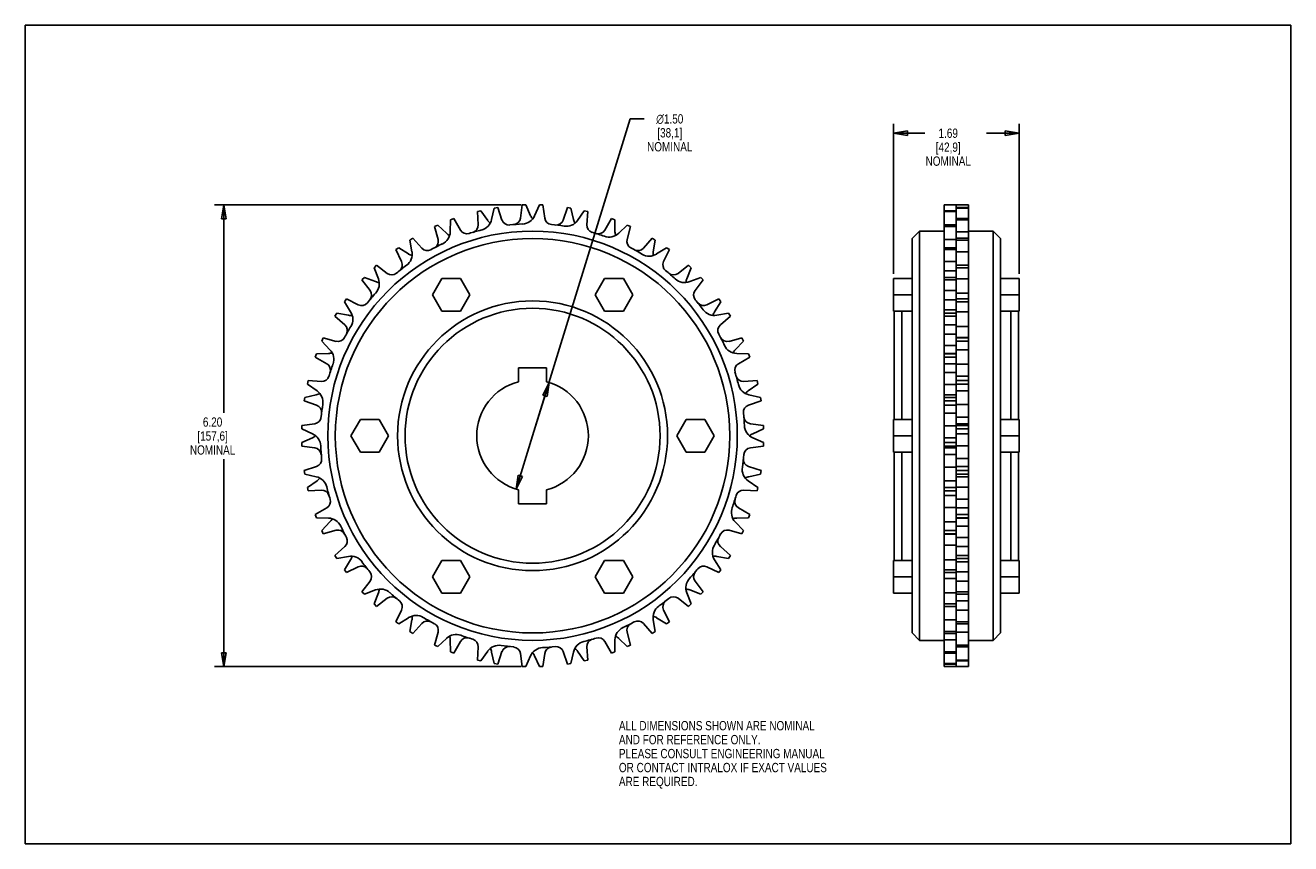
# Model space of a CAD drawing. Header units: inches. Extents: x 0 to 17, y 0 to 11.
import ezdxf

# ---------------------------------------------------------------- set-up
doc = ezdxf.new("R2010")
doc.units = ezdxf.units.IN
doc.header["$LTSCALE"] = 0.935
doc.header["$MEASUREMENT"] = 0
doc.layers.get('0').update_dxf_attribs({"linetype": 'CONTINUOUS'})
doc.layers.add('ALL_FEATURES', color=7, linetype='CONTINUOUS')
doc.styles.get("Standard").update_dxf_attribs({"font": 'txt', "width": 0.8})
doc.styles.add('TEXTSTYLE_1', font='gdt', dxfattribs={"width": 0.8})
doc.dimstyles.new('DIMSTYLE_1', dxfattribs={"dimtxt": 0.125, "dimasz": 0.1875, "dimexe": 0.18, "dimexo": 0.0625, "dimgap": 0.09, "dimtad": 0, "dimtih": 1, "dimtoh": 1, "dimzin": 4, "dimdsep": 46, "dimtxsty": 'STANDARD', "dimblk": 'CLOSED', "dimblk1": 'CLOSED', "dimblk2": 'CLOSED', "dimcen": 0.09, "dimadec": 0, "dimazin": 0, "dimtp": 0.01, "dimtm": 0.01, "dimtfac": 1, "dimtofl": 0, "dimtmove": 0, "dimatfit": 3, "dimldrblk": 'CLOSED', "dimfxl": 1, "dimtolj": 1, "dimtzin": 4, "dimarcsym": 0})
doc.dimstyles.new('DIMSTYLE_2', dxfattribs={"dimtxt": 0.125, "dimasz": 0.1875, "dimexe": 0.18, "dimexo": 0.0625, "dimgap": 0.09, "dimtad": 0, "dimtih": 1, "dimtoh": 1, "dimzin": 4, "dimdsep": 46, "dimtxsty": 'STANDARD', "dimblk": 'CLOSED', "dimblk1": 'CLOSED', "dimblk2": 'CLOSED', "dimcen": 0.09, "dimadec": 0, "dimazin": 0, "dimtp": 0.01, "dimtm": 0.01, "dimtfac": 1, "dimtofl": 0, "dimtmove": 0, "dimatfit": 3, "dimldrblk": 'CLOSED', "dimfxl": 1, "dimtolj": 1, "dimtzin": 4, "dimarcsym": 0})

# ---------------------------------------------------------------- blocks, each defined once
blk = doc.blocks.new('_CLOSED')
at = {"color": 0, "linetype": 'BYBLOCK'}
for p, q in [((0, 0), (-1, 0.167)), ((-1, 0.167), (-1, -0.167)), ((-1, -0.167), (0, 0)), ((-1, 0), (0, 0))]:
    blk.add_line(p, q, dxfattribs=at)
blk = doc.blocks.new('*D0')
at = {"color": 3, "linetype": 'CONTINUOUS'}
for p, q in [((6.815, 5.483), (8.125, 9.743)), ((8.125, 9.743), (8.312, 9.743)), ((7.036, 6.199), (6.815, 5.483)), ((6.595, 4.766), (6.815, 5.483))]:
    blk.add_line(p, q, dxfattribs=at)
at = {"color": 3, "linetype": 'CONTINUOUS', "xscale": 0.1875, "yscale": 0.1875, "zscale": 0.1875}
for p, rotation in [((7.036, 6.199), 72.9163793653), ((6.595, 4.766), 252.9163793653)]:
    blk.add_blockref('_CLOSED', p, dxfattribs=dict(at, rotation=rotation))
at = {"color": 3, "linetype": 'CONTINUOUS', "insert": (8.658, 9.805), "char_height": 0.125, "width": 0.7, "attachment_point": 2, "line_spacing_factor": 0.9, "style": 'TEXTSTYLE_1'}
blk.add_mtext('{\\Fgdt;n}\\Ftxt;1.50\\P[38,1]\\PNOMINAL', dxfattribs=at)
blk = doc.blocks.new('*D1')
at = {"color": 3, "linetype": 'CONTINUOUS'}
for p, q in [((6.661, 8.585), (2.541, 8.585)), ((2.666, 8.585), (2.666, 5.792)), ((2.666, 2.38), (2.666, 5.167)), ((6.661, 2.38), (2.541, 2.38))]:
    blk.add_line(p, q, dxfattribs=at)
at = {"color": 3, "linetype": 'CONTINUOUS', "xscale": 0.1875, "yscale": 0.1875, "zscale": 0.1875}
for p, rotation in [((2.666, 8.585), 90), ((2.666, 2.38), 270)]:
    blk.add_blockref('_CLOSED', p, dxfattribs=dict(at, rotation=rotation))
at = {"color": 3, "linetype": 'CONTINUOUS', "insert": (2.516, 5.73), "char_height": 0.125, "width": 0.7, "attachment_point": 2, "line_spacing_factor": 0.9}
blk.add_mtext('6.20\\P[157,6]\\PNOMINAL', dxfattribs=at)
blk = doc.blocks.new('*D2')
at = {"color": 3, "linetype": 'CONTINUOUS'}
for p, q in [((11.664, 7.658), (11.664, 9.674)), ((11.664, 9.549), (12.087, 9.549)), ((13.352, 9.549), (12.912, 9.549)), ((13.352, 7.658), (13.352, 9.674))]:
    blk.add_line(p, q, dxfattribs=at)
at = {"color": 3, "linetype": 'CONTINUOUS', "xscale": 0.1875, "yscale": 0.1875, "zscale": 0.1875, "rotation": 180}
blk.add_blockref('_CLOSED', (11.664, 9.549), dxfattribs=at)
at = {"color": 3, "linetype": 'CONTINUOUS', "xscale": 0.1875, "yscale": 0.1875, "zscale": 0.1875}
blk.add_blockref('_CLOSED', (13.352, 9.549), dxfattribs=at)
at = {"color": 3, "linetype": 'CONTINUOUS', "insert": (12.399, 9.612), "char_height": 0.125, "width": 0.7, "attachment_point": 2, "line_spacing_factor": 0.9}
blk.add_mtext('1.69\\P[42,9]\\PNOMINAL', dxfattribs=at)

msp = doc.modelspace()

# ---------------------------------------------------------------- linework, layer by layer
at = {"color": 7, "linetype": 'CONTINUOUS'}
for p, q in [((0, 0), (0, 11)), ((0, 11), (17, 11)), ((17, 0), (17, 11)), ((6.12, 8.508), (6.073, 8.498)), ((6.212, 8.378), (6.12, 8.508)), ((6.265, 8.389), (6.3, 8.543)), ((6.3, 8.543), (6.347, 8.553)), ((6.347, 8.553), (6.404, 8.383)), ((6.676, 8.585), (6.653, 8.408)), ((6.724, 8.585), (6.676, 8.585)), ((6.788, 8.44), (6.724, 8.585)), ((6.842, 8.44), (6.907, 8.585)), ((6.907, 8.585), (6.955, 8.585)), ((6.955, 8.585), (6.978, 8.408)), ((7.284, 8.553), (7.226, 8.383)), ((7.331, 8.543), (7.284, 8.553)), ((7.366, 8.389), (7.331, 8.543)), ((7.419, 8.378), (7.51, 8.508)), ((7.51, 8.508), (7.557, 8.498)), ((12.344, 5.391), (12.344, 8.585)), ((12.344, 8.585), (12.672, 8.585)), ((12.344, 8.508), (12.508, 8.508)), ((12.508, 5.391), (12.508, 8.585)), ((12.672, 8.553), (12.508, 8.553)), ((12.672, 8.543), (12.508, 8.543)), ((12.672, 2.38), (12.672, 8.585)), ((5.708, 8.225), (5.712, 8.384)), ((5.712, 8.384), (5.757, 8.402)), ((5.757, 8.402), (5.846, 8.247)), ((6.073, 8.498), (6.085, 8.32)), ((7.557, 8.498), (7.546, 8.32)), ((7.874, 8.402), (7.784, 8.247)), ((7.918, 8.384), (7.874, 8.402)), ((7.922, 8.225), (7.918, 8.384)), ((12.344, 8.498), (12.508, 8.498)), ((12.672, 8.402), (12.508, 8.402)), ((12.672, 8.384), (12.508, 8.384)), ((5.544, 8.314), (5.499, 8.295)), ((5.499, 8.295), (5.546, 8.123)), ((5.659, 8.205), (5.544, 8.314)), ((7.972, 8.205), (8.087, 8.314)), ((8.131, 8.295), (8.085, 8.123)), ((8.087, 8.314), (8.131, 8.295)), ((12.014, 8.233), (11.914, 8.133)), ((12.014, 2.733), (12.014, 8.233)), ((12.344, 8.32), (12.508, 8.32)), ((12.344, 8.314), (12.508, 8.314)), ((12.344, 8.295), (12.508, 8.295)), ((12.672, 8.225), (12.508, 8.225)), ((13.002, 8.233), (13.002, 2.733)), ((13.002, 8.233), (13.102, 8.133)), ((5.016, 8.011), (4.976, 7.985)), ((5.15, 7.927), (5.016, 8.011)), ((5.168, 8.113), (5.208, 8.14)), ((5.194, 7.957), (5.168, 8.113)), ((5.208, 8.14), (5.325, 8.005)), ((8.423, 8.14), (8.305, 8.005)), ((8.463, 8.113), (8.423, 8.14)), ((8.436, 7.957), (8.463, 8.113)), ((8.481, 7.927), (8.615, 8.011)), ((8.615, 8.011), (8.655, 7.985)), ((11.914, 2.833), (11.914, 8.133)), ((12.344, 8.123), (12.508, 8.123)), ((12.344, 8.011), (12.508, 8.011)), ((12.672, 8.14), (12.508, 8.14)), ((12.672, 8.113), (12.508, 8.113)), ((13.102, 8.133), (13.102, 2.833)), ((4.976, 7.985), (5.055, 7.824)), ((8.655, 7.985), (8.576, 7.824)), ((12.344, 7.985), (12.508, 7.985)), ((12.344, 7.824), (12.508, 7.824)), ((12.672, 7.957), (12.508, 7.957)), ((4.686, 7.741), (4.72, 7.775)), ((4.743, 7.593), (4.686, 7.741)), ((4.72, 7.775), (4.862, 7.666)), ((8.911, 7.775), (8.769, 7.666)), ((8.888, 7.593), (8.945, 7.741)), ((8.945, 7.741), (8.911, 7.775)), ((12.344, 7.702), (12.508, 7.702)), ((12.672, 7.775), (12.508, 7.775)), ((12.672, 7.741), (12.508, 7.741)), ((4.557, 7.612), (4.523, 7.578)), ((4.523, 7.578), (4.632, 7.436)), ((4.705, 7.555), (4.557, 7.612)), ((5.595, 7.596), (5.469, 7.377)), ((5.847, 7.596), (5.595, 7.596)), ((5.974, 7.377), (5.847, 7.596)), ((7.783, 7.596), (7.657, 7.377)), ((8.035, 7.596), (7.783, 7.596)), ((8.162, 7.377), (8.035, 7.596)), ((8.926, 7.555), (9.074, 7.612)), ((9.108, 7.578), (8.999, 7.436)), ((9.074, 7.612), (9.108, 7.578)), ((11.664, 7.159), (11.664, 7.596)), ((12.344, 7.612), (12.508, 7.612)), ((12.344, 7.578), (12.508, 7.578)), ((12.672, 7.593), (12.508, 7.593)), ((13.352, 7.159), (13.352, 7.596)), ((4.286, 7.282), (4.313, 7.322)), ((4.313, 7.322), (4.473, 7.243)), ((5.469, 7.377), (5.595, 7.159)), ((5.847, 7.159), (5.974, 7.377)), ((7.657, 7.377), (7.783, 7.159)), ((8.035, 7.159), (8.162, 7.377)), ((9.318, 7.322), (9.157, 7.243)), ((9.344, 7.282), (9.318, 7.322)), ((12.344, 7.436), (12.508, 7.436)), ((12.344, 7.311), (12.508, 7.311)), ((12.672, 7.4), (12.508, 7.4)), ((12.672, 7.322), (12.508, 7.322)), ((4.371, 7.148), (4.286, 7.282)), ((5.595, 7.159), (5.847, 7.159)), ((7.783, 7.159), (8.035, 7.159)), ((9.26, 7.148), (9.344, 7.282)), ((11.674, 5.701), (11.674, 7.159)), ((11.774, 5.701), (11.774, 7.159)), ((12.344, 7.177), (12.508, 7.177)), ((12.672, 7.282), (12.508, 7.282)), ((12.672, 7.148), (12.508, 7.148)), ((13.242, 7.159), (13.242, 5.701)), ((13.342, 7.159), (13.342, 5.701)), ((4.185, 7.13), (4.158, 7.09)), ((4.158, 7.09), (4.293, 6.972)), ((4.341, 7.103), (4.185, 7.13)), ((9.29, 7.103), (9.446, 7.13)), ((9.472, 7.09), (9.338, 6.972)), ((9.446, 7.13), (9.472, 7.09)), ((12.344, 7.13), (12.508, 7.13)), ((12.344, 7.09), (12.508, 7.09)), ((12.344, 6.972), (12.508, 6.972)), ((12.344, 6.849), (12.508, 6.849)), ((12.672, 6.951), (12.508, 6.951)), ((12.672, 6.803), (12.508, 6.803)), ((3.984, 6.754), (4.002, 6.799)), ((4.093, 6.639), (3.984, 6.754)), ((4.002, 6.799), (4.175, 6.752)), ((9.628, 6.799), (9.456, 6.752)), ((9.538, 6.639), (9.647, 6.754)), ((9.647, 6.754), (9.628, 6.799)), ((12.344, 6.697), (12.508, 6.697)), ((12.672, 6.799), (12.508, 6.799)), ((12.672, 6.754), (12.508, 6.754)), ((12.672, 6.639), (12.508, 6.639)), ((3.914, 6.585), (3.896, 6.541)), ((3.896, 6.541), (4.05, 6.452)), ((4.072, 6.59), (3.914, 6.585)), ((9.558, 6.59), (9.717, 6.585)), ((9.735, 6.541), (9.58, 6.452)), ((9.717, 6.585), (9.735, 6.541)), ((12.344, 6.59), (12.508, 6.59)), ((12.344, 6.585), (12.508, 6.585)), ((12.344, 6.541), (12.508, 6.541)), ((6.628, 6.396), (6.628, 6.209)), ((7.003, 6.396), (6.628, 6.396)), ((7.003, 6.209), (7.003, 6.396)), ((12.344, 6.452), (12.508, 6.452)), ((12.344, 6.335), (12.508, 6.335)), ((12.672, 6.447), (12.508, 6.447)), ((3.79, 6.177), (3.8, 6.224)), ((3.92, 6.086), (3.79, 6.177)), ((3.8, 6.224), (3.978, 6.213)), ((9.831, 6.224), (9.653, 6.213)), ((9.711, 6.086), (9.84, 6.177)), ((9.84, 6.177), (9.831, 6.224)), ((12.344, 6.171), (12.508, 6.171)), ((12.672, 6.284), (12.508, 6.284)), ((12.672, 6.224), (12.508, 6.224)), ((12.672, 6.177), (12.508, 6.177)), ((3.755, 5.998), (3.745, 5.951)), ((3.745, 5.951), (3.914, 5.894)), ((3.909, 6.033), (3.755, 5.998)), ((9.885, 5.951), (9.716, 5.894)), ((9.722, 6.033), (9.876, 5.998)), ((9.876, 5.998), (9.885, 5.951)), ((12.344, 6.033), (12.508, 6.033)), ((12.344, 5.998), (12.508, 5.998)), ((12.344, 5.951), (12.508, 5.951)), ((12.672, 6.086), (12.508, 6.086)), ((12.344, 5.894), (12.508, 5.894)), ((12.344, 5.788), (12.508, 5.788)), ((12.672, 5.905), (12.508, 5.905)), ((3.713, 5.622), (3.89, 5.645)), ((3.713, 5.574), (3.713, 5.622)), ((4.501, 5.701), (4.375, 5.483)), ((4.753, 5.701), (4.501, 5.701)), ((4.88, 5.483), (4.753, 5.701)), ((8.877, 5.701), (8.751, 5.483)), ((9.129, 5.701), (8.877, 5.701)), ((9.256, 5.483), (9.129, 5.701)), ((9.918, 5.622), (9.741, 5.645)), ((9.918, 5.574), (9.918, 5.622)), ((11.664, 5.264), (11.664, 5.701)), ((12.344, 5.618), (12.508, 5.618)), ((12.672, 5.735), (12.508, 5.735)), ((12.672, 5.645), (12.508, 5.645)), ((12.672, 5.622), (12.508, 5.622)), ((13.352, 5.264), (13.352, 5.701)), ((3.858, 5.509), (3.713, 5.574)), ((3.858, 5.456), (3.713, 5.391)), ((4.375, 5.483), (4.501, 5.264)), ((4.753, 5.264), (4.88, 5.483)), ((8.751, 5.483), (8.877, 5.264)), ((9.129, 5.264), (9.256, 5.483)), ((9.773, 5.509), (9.918, 5.574)), ((9.773, 5.456), (9.918, 5.391)), ((12.344, 5.456), (12.508, 5.456)), ((12.672, 5.574), (12.508, 5.574)), ((12.672, 5.509), (12.508, 5.509)), ((3.713, 5.343), (3.89, 5.32)), ((9.918, 5.343), (9.741, 5.32)), ((12.344, 2.38), (12.344, 5.343)), ((12.344, 5.32), (12.508, 5.32)), ((12.672, 5.347), (12.508, 5.347)), ((12.508, 2.38), (12.508, 5.343)), ((4.501, 5.264), (4.753, 5.264)), ((8.877, 5.264), (9.129, 5.264)), ((11.674, 3.806), (11.674, 5.264)), ((11.774, 3.806), (11.774, 5.264)), ((12.344, 5.23), (12.508, 5.23)), ((12.672, 5.177), (12.508, 5.177)), ((13.242, 5.264), (13.242, 3.806)), ((13.342, 5.264), (13.342, 3.806)), ((3.745, 5.014), (3.914, 5.071)), ((3.755, 4.967), (3.745, 5.014)), ((3.909, 4.932), (3.755, 4.967)), ((9.885, 5.014), (9.716, 5.071)), ((9.722, 4.932), (9.876, 4.967)), ((9.876, 4.967), (9.885, 5.014)), ((12.344, 5.06), (12.508, 5.06)), ((12.672, 5.071), (12.508, 5.071)), ((12.672, 5.014), (12.508, 5.014)), ((12.672, 4.967), (12.508, 4.967)), ((12.672, 4.932), (12.508, 4.932)), ((3.92, 4.879), (3.79, 4.788)), ((3.79, 4.788), (3.8, 4.741)), ((9.711, 4.879), (9.84, 4.788)), ((9.84, 4.788), (9.831, 4.741)), ((12.344, 4.879), (12.508, 4.879)), ((12.344, 4.788), (12.508, 4.788)), ((12.672, 4.794), (12.508, 4.794)), ((3.8, 4.741), (3.978, 4.752)), ((6.628, 4.756), (6.628, 4.569)), ((7.003, 4.569), (7.003, 4.756)), ((9.831, 4.741), (9.653, 4.752)), ((12.344, 4.741), (12.508, 4.741)), ((12.344, 4.681), (12.508, 4.681)), ((12.672, 4.63), (12.508, 4.63)), ((3.896, 4.424), (4.05, 4.513)), ((3.914, 4.38), (3.896, 4.424)), ((6.628, 4.569), (7.003, 4.569)), ((9.735, 4.424), (9.58, 4.513)), ((9.717, 4.38), (9.735, 4.424)), ((12.344, 4.518), (12.508, 4.518)), ((12.672, 4.513), (12.508, 4.513)), ((12.672, 4.424), (12.508, 4.424)), ((4.072, 4.375), (3.914, 4.38)), ((4.093, 4.326), (3.984, 4.211)), ((9.538, 4.326), (9.647, 4.211)), ((9.558, 4.375), (9.717, 4.38)), ((12.344, 4.326), (12.508, 4.326)), ((12.672, 4.38), (12.508, 4.38)), ((12.672, 4.375), (12.508, 4.375)), ((12.672, 4.268), (12.508, 4.268)), ((3.984, 4.211), (4.002, 4.166)), ((4.002, 4.166), (4.175, 4.213)), ((9.628, 4.166), (9.456, 4.213)), ((9.647, 4.211), (9.628, 4.166)), ((12.344, 4.211), (12.508, 4.211)), ((12.344, 4.166), (12.508, 4.166)), ((12.344, 4.162), (12.508, 4.162)), ((12.672, 4.116), (12.508, 4.116)), ((4.158, 3.875), (4.293, 3.993)), ((9.472, 3.875), (9.338, 3.993)), ((12.344, 4.014), (12.508, 4.014)), ((12.672, 3.993), (12.508, 3.993)), ((4.185, 3.835), (4.158, 3.875)), ((4.341, 3.862), (4.185, 3.835)), ((4.371, 3.817), (4.286, 3.683)), ((5.595, 3.806), (5.469, 3.588)), ((5.847, 3.806), (5.595, 3.806)), ((5.974, 3.588), (5.847, 3.806)), ((7.783, 3.806), (7.657, 3.588)), ((8.035, 3.806), (7.783, 3.806)), ((8.162, 3.588), (8.035, 3.806)), ((9.26, 3.817), (9.344, 3.683)), ((9.29, 3.862), (9.446, 3.835)), ((9.446, 3.835), (9.472, 3.875)), ((11.664, 3.369), (11.664, 3.806)), ((12.344, 3.817), (12.508, 3.817)), ((12.672, 3.875), (12.508, 3.875)), ((12.672, 3.835), (12.508, 3.835)), ((12.672, 3.788), (12.508, 3.788)), ((13.352, 3.369), (13.352, 3.806)), ((4.286, 3.683), (4.313, 3.643)), ((4.313, 3.643), (4.473, 3.722)), ((5.469, 3.588), (5.595, 3.369)), ((5.847, 3.369), (5.974, 3.588)), ((7.657, 3.588), (7.783, 3.369)), ((8.035, 3.369), (8.162, 3.588)), ((9.318, 3.643), (9.157, 3.722)), ((9.344, 3.683), (9.318, 3.643)), ((12.344, 3.683), (12.508, 3.683)), ((12.344, 3.643), (12.508, 3.643)), ((12.672, 3.654), (12.508, 3.654)), ((4.523, 3.387), (4.632, 3.529)), ((4.705, 3.41), (4.557, 3.353)), ((8.926, 3.41), (9.074, 3.353)), ((9.108, 3.387), (8.999, 3.529)), ((12.344, 3.565), (12.508, 3.565)), ((12.672, 3.529), (12.508, 3.529)), ((4.557, 3.353), (4.523, 3.387)), ((4.743, 3.372), (4.686, 3.224)), ((4.72, 3.19), (4.862, 3.299)), ((5.595, 3.369), (5.847, 3.369)), ((7.783, 3.369), (8.035, 3.369)), ((8.911, 3.19), (8.769, 3.299)), ((8.888, 3.372), (8.945, 3.224)), ((9.074, 3.353), (9.108, 3.387)), ((12.344, 3.372), (12.508, 3.372)), ((12.672, 3.387), (12.508, 3.387)), ((12.672, 3.353), (12.508, 3.353)), ((12.672, 3.263), (12.508, 3.263)), ((4.686, 3.224), (4.72, 3.19)), ((4.976, 2.98), (5.055, 3.141)), ((8.655, 2.98), (8.576, 3.141)), ((8.945, 3.224), (8.911, 3.19)), ((12.344, 3.224), (12.508, 3.224)), ((12.344, 3.19), (12.508, 3.19)), ((12.672, 3.141), (12.508, 3.141)), ((5.016, 2.954), (4.976, 2.98)), ((5.15, 3.038), (5.016, 2.954)), ((5.194, 3.008), (5.168, 2.852)), ((5.208, 2.825), (5.325, 2.96)), ((8.423, 2.825), (8.305, 2.96)), ((8.436, 3.008), (8.463, 2.852)), ((8.481, 3.038), (8.615, 2.954)), ((8.615, 2.954), (8.655, 2.98)), ((12.344, 3.008), (12.508, 3.008)), ((12.672, 2.98), (12.508, 2.98)), ((12.672, 2.954), (12.508, 2.954)), ((5.168, 2.852), (5.208, 2.825)), ((5.499, 2.67), (5.546, 2.842)), ((5.659, 2.76), (5.544, 2.651)), ((5.708, 2.74), (5.712, 2.581)), ((7.922, 2.74), (7.918, 2.581)), ((7.972, 2.76), (8.087, 2.651)), ((8.131, 2.67), (8.085, 2.842)), ((8.463, 2.852), (8.423, 2.825)), ((12.014, 2.733), (11.914, 2.833)), ((12.344, 2.852), (12.508, 2.852)), ((12.344, 2.825), (12.508, 2.825)), ((12.344, 2.74), (12.508, 2.74)), ((12.672, 2.842), (12.508, 2.842)), ((13.002, 2.733), (13.102, 2.833)), ((5.544, 2.651), (5.499, 2.67)), ((5.712, 2.581), (5.757, 2.563)), ((5.757, 2.563), (5.846, 2.718)), ((6.073, 2.467), (6.085, 2.645)), ((6.212, 2.587), (6.12, 2.457)), ((6.265, 2.576), (6.3, 2.422)), ((6.347, 2.412), (6.404, 2.582)), ((6.676, 2.38), (6.653, 2.557)), ((6.955, 2.38), (6.978, 2.557)), ((7.284, 2.412), (7.226, 2.582)), ((7.366, 2.576), (7.331, 2.422)), ((7.419, 2.587), (7.51, 2.457)), ((7.557, 2.467), (7.546, 2.645)), ((7.874, 2.563), (7.784, 2.718)), ((7.918, 2.581), (7.874, 2.563)), ((8.087, 2.651), (8.131, 2.67)), ((12.344, 2.581), (12.508, 2.581)), ((12.344, 2.563), (12.508, 2.563)), ((12.672, 2.67), (12.508, 2.67)), ((12.672, 2.651), (12.508, 2.651)), ((12.672, 2.645), (12.508, 2.645)), ((6.12, 2.457), (6.073, 2.467)), ((6.3, 2.422), (6.347, 2.412)), ((6.724, 2.38), (6.676, 2.38)), ((6.788, 2.525), (6.724, 2.38)), ((6.842, 2.525), (6.907, 2.38)), ((6.907, 2.38), (6.955, 2.38)), ((7.331, 2.422), (7.284, 2.412)), ((7.51, 2.457), (7.557, 2.467)), ((12.344, 2.422), (12.508, 2.422)), ((12.344, 2.412), (12.508, 2.412)), ((12.344, 2.38), (12.672, 2.38)), ((12.672, 2.467), (12.508, 2.467)), ((12.672, 2.457), (12.508, 2.457)), ((0, 0), (17, 0))]:
    msp.add_line(p, q, dxfattribs=at)
for radius in [2.75, 2.65, 1.813, 1.713]:
    msp.add_circle((6.815, 5.483), radius, dxfattribs=at)
for centre, radius, start, end in [((6.082, 8.43), 0.188, 283.9739, 347.25), ((6.365, 8.486), 0.188, 215.25, 230.8044), ((6.499, 8.415), 0.1, 198.75, 276.158), ((6.553, 8.421), 0.1, 275.092, 352.5), ((6.671, 8.517), 0.188, 272.7239, 336), ((6.96, 8.517), 0.188, 204, 219.5544), ((7.077, 8.421), 0.1, 187.5, 264.908), ((7.132, 8.415), 0.1, 263.842, 341.25), ((7.266, 8.486), 0.188, 261.4739, 324.75), ((7.549, 8.43), 0.188, 192.75, 208.3044), ((5.521, 8.23), 0.188, 295.2239, 358.5), ((5.788, 8.341), 0.188, 226.5, 242.0544), ((5.933, 8.297), 0.1, 210, 287.408), ((6.815, 5.483), 2.85, 103.9739, 107.408), ((5.985, 8.313), 0.1, 286.342, 3.75), ((6.815, 5.483), 2.85, 92.7239, 96.158), ((6.815, 5.483), 2.85, 81.4739, 84.908), ((7.645, 8.313), 0.1, 176.25, 253.658), ((6.815, 5.483), 2.85, 70.2239, 73.658), ((7.698, 8.297), 0.1, 252.592, 330), ((7.843, 8.341), 0.188, 250.2239, 313.5), ((8.11, 8.23), 0.188, 181.5, 197.0544), ((5.401, 8.071), 0.1, 221.25, 298.658), ((6.815, 5.483), 2.85, 115.2239, 118.658), ((5.449, 8.097), 0.1, 297.592, 15), ((8.182, 8.097), 0.1, 165, 242.408), ((6.815, 5.483), 2.85, 58.9739, 62.408), ((8.23, 8.071), 0.1, 241.342, 318.75), ((4.965, 7.78), 0.1, 308.842, 26.25), ((5.01, 7.925), 0.188, 306.4739, 9.75), ((5.25, 8.085), 0.188, 237.75, 253.3044), ((8.381, 8.085), 0.188, 238.9739, 302.25), ((8.621, 7.925), 0.188, 170.25, 185.8044), ((8.665, 7.78), 0.1, 153.75, 231.158), ((4.923, 7.745), 0.1, 232.5, 309.908), ((6.815, 5.483), 2.85, 126.4739, 129.908), ((6.815, 5.483), 2.85, 47.7239, 51.158), ((8.708, 7.745), 0.1, 230.092, 307.5), ((4.772, 7.73), 0.188, 249, 264.5544), ((4.568, 7.526), 0.188, 317.7239, 21), ((8.859, 7.73), 0.188, 227.7239, 291), ((9.063, 7.526), 0.188, 159, 174.5544), ((6.815, 5.483), 2.85, 137.7239, 141.158), ((4.552, 7.375), 0.1, 320.092, 37.5), ((9.078, 7.375), 0.1, 142.5, 219.908), ((6.815, 5.483), 2.85, 36.4739, 39.908), ((4.212, 7.048), 0.188, 328.9739, 32.25), ((4.518, 7.333), 0.1, 243.75, 321.158), ((9.113, 7.333), 0.1, 218.842, 296.25), ((9.258, 7.288), 0.188, 216.4739, 279.75), ((9.418, 7.048), 0.188, 147.75, 163.3044), ((4.227, 6.897), 0.1, 331.342, 48.75), ((4.373, 7.288), 0.188, 260.25, 275.8044), ((9.404, 6.897), 0.1, 131.25, 208.658), ((4.201, 6.849), 0.1, 255, 332.408), ((6.815, 5.483), 2.85, 148.9739, 152.408), ((6.815, 5.483), 2.85, 25.2239, 28.658), ((9.43, 6.849), 0.1, 207.592, 285), ((3.957, 6.51), 0.188, 340.2239, 43.5), ((9.563, 6.777), 0.188, 205.2239, 268.5), ((9.674, 6.51), 0.188, 136.5, 152.0544), ((4.067, 6.777), 0.188, 271.5, 287.0544), ((4, 6.365), 0.1, 342.592, 60), ((6.815, 5.483), 2.85, 160.2239, 163.658), ((9.63, 6.365), 0.1, 120, 197.408), ((6.815, 5.483), 2.85, 13.9739, 17.408), ((3.984, 6.313), 0.1, 266.25, 343.658), ((6.815, 5.483), 0.75, 104.4775, 255.5225), ((6.815, 5.483), 0.75, 284.4775, 75.5225), ((9.646, 6.313), 0.1, 196.342, 273.75), ((9.763, 6.216), 0.188, 193.9739, 257.25), ((3.868, 6.216), 0.188, 282.75, 298.3044), ((3.811, 5.933), 0.188, 351.4739, 54.75), ((9.819, 5.933), 0.188, 125.25, 140.8044), ((3.882, 5.799), 0.1, 353.842, 71.25), ((6.815, 5.483), 2.85, 171.4739, 174.908), ((9.748, 5.799), 0.1, 108.75, 186.158), ((6.815, 5.483), 2.85, 2.7239, 6.158), ((3.877, 5.744), 0.1, 277.5, 354.908), ((9.754, 5.744), 0.1, 185.092, 262.5), ((9.849, 5.627), 0.188, 182.7239, 246), ((3.781, 5.338), 0.188, 2.7239, 66), ((3.781, 5.627), 0.188, 294, 309.5544), ((9.849, 5.338), 0.188, 114, 129.5544), ((3.877, 5.221), 0.1, 5.092, 82.5), ((6.815, 5.483), 2.85, 182.7239, 186.158), ((9.754, 5.221), 0.1, 97.5, 174.908), ((3.882, 5.166), 0.1, 288.75, 6.158), ((6.815, 5.483), 2.85, 351.4739, 354.908), ((9.748, 5.166), 0.1, 173.842, 251.25), ((3.868, 4.749), 0.188, 13.9739, 77.25), ((9.819, 5.032), 0.188, 171.4739, 234.75), ((9.763, 4.749), 0.188, 102.75, 118.3044), ((3.811, 5.032), 0.188, 305.25, 320.8044), ((6.815, 5.483), 2.85, 193.9739, 197.408), ((3.984, 4.652), 0.1, 16.342, 93.75), ((4, 4.6), 0.1, 300, 17.408), ((6.815, 5.483), 2.85, 340.2239, 343.658), ((9.63, 4.6), 0.1, 162.592, 240), ((9.646, 4.652), 0.1, 86.25, 163.658), ((9.674, 4.455), 0.188, 160.2239, 223.5), ((4.067, 4.188), 0.188, 25.2239, 88.5), ((3.957, 4.455), 0.188, 316.5, 332.0544), ((6.815, 5.483), 2.85, 205.2239, 208.658), ((9.563, 4.188), 0.188, 91.5, 107.0544), ((4.201, 4.116), 0.1, 27.592, 105), ((4.227, 4.068), 0.1, 311.25, 28.658), ((6.815, 5.483), 2.85, 328.9739, 332.408), ((9.404, 4.068), 0.1, 151.342, 228.75), ((9.43, 4.116), 0.1, 75, 152.408), ((9.418, 3.917), 0.188, 148.9739, 212.25), ((4.373, 3.677), 0.188, 36.4739, 99.75), ((4.212, 3.917), 0.188, 327.75, 343.3044), ((6.815, 5.483), 2.85, 216.4739, 219.908), ((9.258, 3.677), 0.188, 80.25, 95.8044), ((4.518, 3.632), 0.1, 38.842, 116.25), ((4.552, 3.59), 0.1, 322.5, 39.908), ((6.815, 5.483), 2.85, 317.7239, 321.158), ((9.078, 3.59), 0.1, 140.092, 217.5), ((9.113, 3.632), 0.1, 63.75, 141.158), ((4.772, 3.235), 0.188, 47.7239, 111), ((4.568, 3.439), 0.188, 339, 354.5544), ((9.063, 3.439), 0.188, 137.7239, 201), ((8.859, 3.235), 0.188, 69, 84.5544), ((4.923, 3.22), 0.1, 50.092, 127.5), ((6.815, 5.483), 2.85, 227.7239, 231.158), ((4.965, 3.185), 0.1, 333.75, 51.158), ((6.815, 5.483), 2.85, 306.4739, 309.908), ((8.665, 3.185), 0.1, 128.842, 206.25), ((8.708, 3.22), 0.1, 52.5, 129.908), ((5.25, 2.88), 0.188, 58.9739, 122.25), ((8.621, 3.04), 0.188, 126.4739, 189.75), ((5.01, 3.04), 0.188, 350.25, 5.8044), ((5.401, 2.894), 0.1, 61.342, 138.75), ((6.815, 5.483), 2.85, 238.9739, 242.408), ((5.449, 2.868), 0.1, 345, 62.408), ((8.11, 2.735), 0.188, 115.2239, 178.5), ((6.815, 5.483), 2.85, 295.2239, 298.658), ((8.182, 2.868), 0.1, 117.592, 195), ((8.23, 2.894), 0.1, 41.25, 118.658), ((8.381, 2.88), 0.188, 57.75, 73.3044), ((5.788, 2.624), 0.188, 70.2239, 133.5), ((5.521, 2.735), 0.188, 1.5, 17.0544), ((5.933, 2.668), 0.1, 72.592, 150), ((6.815, 5.483), 2.85, 250.2239, 253.658), ((5.985, 2.652), 0.1, 356.25, 73.658), ((6.815, 5.483), 2.85, 283.9739, 287.408), ((7.645, 2.652), 0.1, 106.342, 183.75), ((7.698, 2.668), 0.1, 30, 107.408), ((7.843, 2.624), 0.188, 46.5, 62.0544), ((6.365, 2.479), 0.188, 81.4739, 144.75), ((6.082, 2.535), 0.188, 12.75, 28.3044), ((6.815, 5.483), 2.85, 261.4739, 264.908), ((6.499, 2.55), 0.1, 83.842, 161.25), ((6.553, 2.544), 0.1, 7.5, 84.908), ((6.96, 2.448), 0.188, 92.7239, 156), ((6.671, 2.448), 0.188, 24, 39.5544), ((6.815, 5.483), 2.85, 272.7239, 276.158), ((7.077, 2.544), 0.1, 95.092, 172.5), ((7.132, 2.55), 0.1, 18.75, 96.158), ((7.549, 2.535), 0.188, 103.9739, 167.25), ((7.266, 2.479), 0.188, 35.25, 50.8044)]:
    msp.add_arc(centre, radius, start, end, dxfattribs=at)
at = {"layer": 'ALL_FEATURES', "color": 7, "linetype": 'CONTINUOUS'}
for p, q in [((12.344, 8.233), (12.014, 8.233)), ((12.672, 8.233), (13.002, 8.233)), ((11.914, 7.596), (11.664, 7.596)), ((13.352, 7.596), (13.102, 7.596)), ((11.914, 7.377), (11.664, 7.377)), ((13.352, 7.377), (13.102, 7.377)), ((11.914, 7.159), (11.664, 7.159)), ((13.352, 7.159), (13.102, 7.159)), ((11.914, 5.701), (11.664, 5.701)), ((13.352, 5.701), (13.102, 5.701)), ((11.914, 5.483), (11.664, 5.483)), ((13.352, 5.483), (13.102, 5.483)), ((3.713, 5.391), (3.713, 5.343)), ((9.918, 5.391), (9.918, 5.343)), ((12.344, 5.391), (12.344, 5.343)), ((12.344, 5.391), (12.508, 5.391)), ((12.344, 5.343), (12.508, 5.343)), ((12.508, 5.391), (12.508, 5.343)), ((11.914, 5.264), (11.664, 5.264)), ((13.352, 5.264), (13.102, 5.264)), ((11.914, 3.806), (11.664, 3.806)), ((13.352, 3.806), (13.102, 3.806)), ((11.914, 3.588), (11.664, 3.588)), ((13.352, 3.588), (13.102, 3.588)), ((11.914, 3.369), (11.664, 3.369)), ((13.352, 3.369), (13.102, 3.369)), ((12.344, 2.733), (12.014, 2.733)), ((12.672, 2.733), (13.002, 2.733))]:
    msp.add_line(p, q, dxfattribs=at)

# ---------------------------------------------------------------- texts
at = {"color": 3, "linetype": 'CONTINUOUS', "insert": (7.975, 1.649), "char_height": 0.125, "width": 3.5, "attachment_point": 1, "line_spacing_factor": 0.9}
msp.add_mtext('ALL DIMENSIONS SHOWN ARE NOMINAL\\PAND FOR REFERENCE ONLY.\\PPLEASE CONSULT ENGINEERING MANUAL\\POR CONTACT INTRALOX IF EXACT VALUES\\PARE REQUIRED. ', dxfattribs=at)

# ---------------------------------------------------------------- dimensions: what is measured, and where the dimension line sits
at = {"color": 3, "linetype": 'CONTINUOUS'}
dim = msp.add_diameter_dim_2p(p1=(7.036, 6.199), p2=(6.595, 4.766), text='<>\\PNOMINAL', dimstyle='DIMSTYLE_1', dxfattribs=at)
dim.commit()
dim.dimension.update_dxf_attribs({"geometry": '*D0', "text_midpoint": (8.575, 9.555), "dimtype": 163})
dim = msp.add_linear_dim(base=(13.352, 9.549), p1=(11.664, 7.658), p2=(13.352, 7.658), text='<>\\PNOMINAL', dimstyle='DIMSTYLE_2', dxfattribs=at)
dim.commit()
dim.dimension.update_dxf_attribs({"geometry": '*D2', "text_midpoint": (12.274, 9.362), "dimtype": 160})
dim = msp.add_linear_dim(base=(2.6657, 2.38001), p1=(6.66146, 8.58499), p2=(6.66146, 2.38001), angle=270, text='<>\\PNOMINAL', dimstyle='DIMSTYLE_2', dxfattribs=at)
dim.commit()
dim.dimension.update_dxf_attribs({"geometry": '*D1', "text_midpoint": (2.4657, 5.4797), "dimtype": 160})

doc.saveas('drawing.dxf')
